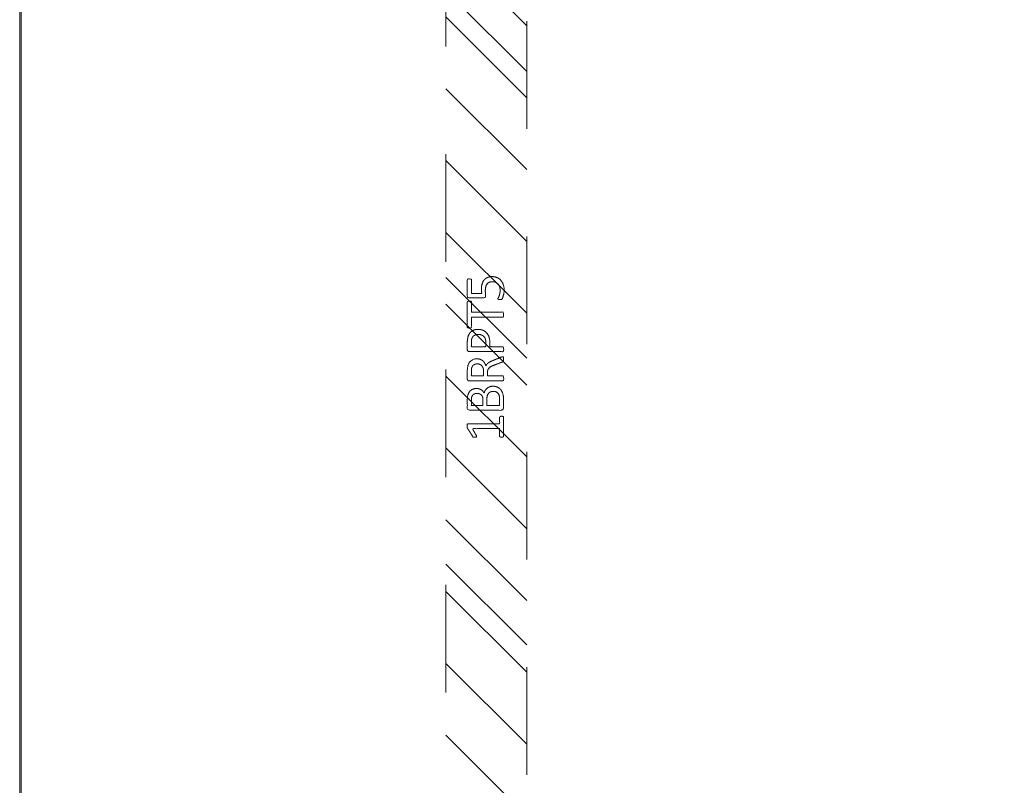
# Model space of a CAD drawing. Header units: inches. Extents: x -463 to -294, y -230 to 12.
# Tile 34 of 68: x -362 to -349, y -55 to -45. Entities that reach past the tile are written whole.
import ezdxf

# ---------------------------------------------------------------- set-up
doc = ezdxf.new("R2010")
doc.units = ezdxf.units.IN
doc.header["$LTSCALE"] = 32
doc.header["$MEASUREMENT"] = 0
doc.linetypes.add('Dash Style-1', pattern=[0.083328, 0.041656, -0.041672])
for name, color, linetype, lineweight in [('DashLineFill', 7, 'Dash Style-1', 13), ('Metal-DeskStructure', 7, 'Continuous', 13), ('None', 7, 'Continuous', 18), ('Wood_1-H', 7, 'Continuous', 13), ('Wood_1-V', 7, 'Continuous', 13)]:
    doc.layers.add(name, color=color, linetype=linetype, lineweight=lineweight)

# ---------------------------------------------------------------- blocks, each defined once
blk = doc.blocks.new('Group-13')
at = {"layer": 'Wood_1-H'}
for points in [[(-2.044, 22.895), (-2.044, -48.877)], [(-2.044, -47.814), (-2.044, 22.895), (-2.044, 22.895)], [(-2.044, -48.877), (-2.025, -48.877), (-2.025, 22.895), (-2.044, 22.895), (-2.044, -48.877)], [(-2.044, 22.895), (-2.025, 22.895), (-2.025, -47.814), (-2.044, -47.814), (-2.044, 22.895)], [(-2.025, 22.895), (-2.025, -48.877)], [(-2.025, -47.814), (-2.025, 22.895), (-2.025, 22.895)]]:
    blk.add_lwpolyline(points, dxfattribs=at)
at = {"layer": 'Wood_1-V'}
for points in [[(-2.025, 22.895), (-2.025, -48.877)], [(-2.025, -47.814), (-2.025, 22.895), (-2.025, 22.895)], [(-2.025, -48.877), (27.936, -48.877), (27.936, 22.895), (-2.025, 22.895), (-2.025, -48.877)], [(-2.025, 22.895), (27.936, 22.895), (27.936, -47.814), (-2.025, -47.814), (-2.025, 22.895)]]:
    blk.add_lwpolyline(points, dxfattribs=at)
blk = doc.blocks.new('Group-49')
at = {"layer": 'Metal-DeskStructure', "color": 7}
for points, knots in [([(9.57, -0.189), (9.57, -0.197), (9.568, -0.211), (9.559, -0.213), (9.44, -0.213), (9.321, -0.213), (9.318, -0.212), (9.314, -0.206), (9.312, -0.197), (9.312, -0.184), (9.314, -0.175), (9.316, -0.169), (9.321, -0.165), (9.37, -0.165), (9.417, -0.165), (9.417, 0.004), (9.417, 0.174), (9.374, 0.148), (9.331, 0.122), (9.325, 0.121), (9.316, 0.119), (9.312, 0.122), (9.31, 0.133), (9.31, 0.146), (9.31, 0.156), (9.312, 0.161), (9.316, 0.165), (9.319, 0.167), (9.371, 0.2), (9.423, 0.233), (9.425, 0.235), (9.428, 0.235), (9.434, 0.237), (9.451, 0.237), (9.469, 0.237), (9.474, 0.233), (9.476, 0.229), (9.476, 0.031), (9.476, -0.165), (9.517, -0.165), (9.561, -0.165), (9.565, -0.169), (9.569, -0.175), (9.57, -0.184), (9.57, -0.189)], [0, 0, 0, 0.00261, 0.007831, 0.010441, 0.176195, 0.178805, 0.181415, 0.184026, 0.186636, 0.188594, 0.190551, 0.192509, 0.194467, 0.244389, 0.244389, 0.424498, 0.424498, 0.47805, 0.47805, 0.484241, 0.490432, 0.496622, 0.502813, 0.507071, 0.510941, 0.514811, 0.518682, 0.518682, 0.576295, 0.576295, 0.578743, 0.58119, 0.583638, 0.590247, 0.593184, 0.596122, 0.599059, 0.911881, 0.911881, 0.976501, 0.982376, 0.988251, 0.994125, 1, 1, 1]), ([(9.942, -0.084), (9.942, -0.106), (9.93, -0.141), (9.912, -0.171), (9.884, -0.191), (9.835, -0.213), (9.727, -0.213), (9.661, -0.213), (9.646, -0.202), (9.646, 0.011), (9.646, 0.224), (9.661, 0.235), (9.719, 0.235), (9.811, 0.235), (9.862, 0.218), (9.895, 0.191), (9.914, 0.148), (9.914, 0.106), (9.906, 0.076), (9.892, 0.052), (9.868, 0.032), (9.855, 0.026), (9.873, 0.023), (9.905, 0.004), (9.929, -0.023), (9.942, -0.062), (9.942, -0.084)], [0, 0, 0, 0.031455, 0.06291, 0.094366, 0.125821, 0.188731, 0.266159, 0.275837, 0.285516, 0.435531, 0.44521, 0.454888, 0.521427, 0.574659, 0.627891, 0.681123, 0.734355, 0.762747, 0.791139, 0.819531, 0.847924, 0.847924, 0.885943, 0.923962, 0.961981, 1, 1, 1]), ([(9.853, 0.115), (9.853, 0.132), (9.844, 0.157), (9.823, 0.176), (9.792, 0.185), (9.737, 0.185), (9.705, 0.185), (9.705, 0.113), (9.705, 0.041), (9.739, 0.041), (9.796, 0.041), (9.825, 0.052), (9.844, 0.073), (9.853, 0.1), (9.853, 0.115)], [0, 0, 0, 0.074499, 0.148998, 0.223496, 0.297995, 0.395417, 0.395417, 0.61891, 0.61891, 0.724928, 0.793696, 0.862464, 0.931232, 1, 1, 1]), ([(10.308, -0.204), (10.308, -0.208), (10.306, -0.212), (10.299, -0.213), (10.286, -0.215), (10.267, -0.215), (10.256, -0.213), (10.249, -0.212), (10.245, -0.206), (10.243, -0.201), (10.223, -0.148), (10.203, -0.095), (10.195, -0.077), (10.181, -0.047), (10.158, -0.025), (10.129, -0.014), (10.089, -0.014), (10.07, -0.014), (10.07, -0.109), (10.07, -0.208), (10.066, -0.212), (10.059, -0.213), (10.048, -0.215), (10.031, -0.215), (10.02, -0.213), (10.013, -0.212), (10.009, -0.208), (10.009, 0.003), (10.009, 0.224), (10.024, 0.235), (10.079, 0.235), (10.144, 0.235), (10.166, 0.233), (10.175, 0.231), (10.201, 0.228), (10.241, 0.207), (10.267, 0.178), (10.282, 0.139), (10.282, 0.095), (10.269, 0.058), (10.247, 0.03), (10.214, 0.012), (10.195, 0.004), (10.206, -0.001), (10.225, -0.016), (10.24, -0.036), (10.253, -0.064), (10.26, -0.081), (10.28, -0.129), (10.3, -0.178), (10.306, -0.191), (10.308, -0.202), (10.308, -0.204)], [0, 0, 0, 0.004018, 0.008035, 0.012053, 0.01607, 0.020088, 0.024105, 0.028123, 0.03214, 0.03214, 0.070951, 0.070951, 0.084634, 0.098317, 0.112001, 0.125684, 0.138745, 0.138745, 0.202807, 0.205295, 0.207782, 0.21027, 0.212758, 0.214748, 0.216739, 0.218729, 0.220719, 0.332671, 0.339637, 0.346603, 0.391882, 0.407555, 0.423229, 0.423229, 0.466696, 0.510164, 0.553631, 0.597099, 0.640566, 0.684033, 0.727501, 0.770968, 0.770968, 0.798042, 0.825115, 0.852188, 0.879262, 0.879262, 0.958132, 0.958132, 0.979066, 1, 1, 1]), ([(10.219, 0.109), (10.219, 0.137), (10.195, 0.172), (10.168, 0.181), (10.158, 0.183), (10.136, 0.185), (10.095, 0.185), (10.07, 0.185), (10.07, 0.109), (10.07, 0.034), (10.098, 0.034), (10.151, 0.034), (10.184, 0.045), (10.208, 0.067), (10.219, 0.095), (10.219, 0.109)], [0, 0, 0, 0.142515, 0.285031, 0.285031, 0.330993, 0.376955, 0.445899, 0.445899, 0.655281, 0.655281, 0.734439, 0.800829, 0.867219, 0.93361, 1, 1, 1]), ([(10.646, 0.104), (10.646, 0.069), (10.624, 0.015), (10.583, -0.022), (10.524, -0.044), (10.457, -0.044), (10.432, -0.044), (10.432, -0.124), (10.432, -0.208), (10.428, -0.212), (10.421, -0.213), (10.41, -0.215), (10.393, -0.215), (10.382, -0.213), (10.375, -0.212), (10.371, -0.208), (10.371, 0.002), (10.371, 0.222), (10.386, 0.235), (10.443, 0.235), (10.506, 0.235), (10.531, 0.231), (10.568, 0.224), (10.605, 0.202), (10.633, 0.17), (10.646, 0.128), (10.646, 0.104)], [0, 0, 0, 0.066268, 0.132535, 0.198803, 0.26507, 0.303966, 0.303966, 0.429297, 0.43506, 0.440822, 0.446584, 0.452347, 0.456957, 0.461567, 0.466177, 0.470786, 0.728938, 0.745073, 0.761208, 0.845107, 0.870922, 0.896738, 0.922553, 0.948369, 0.974184, 1, 1, 1]), ([(10.583, 0.098), (10.583, 0.126), (10.563, 0.163), (10.533, 0.18), (10.502, 0.185), (10.459, 0.185), (10.432, 0.185), (10.432, 0.096), (10.432, 0.006), (10.459, 0.006), (10.511, 0.006), (10.548, 0.019), (10.572, 0.045), (10.583, 0.078), (10.583, 0.098)], [0, 0, 0, 0.053098, 0.106195, 0.159293, 0.212391, 0.297937, 0.297937, 0.584068, 0.584068, 0.669615, 0.752211, 0.834807, 0.917404, 1, 1, 1]), ([(10.996, 0.209), (10.996, 0.203), (10.996, 0.193), (10.992, 0.187), (10.987, 0.183), (10.922, 0.183), (10.859, 0.183), (10.859, -0.01), (10.859, -0.208), (10.856, -0.212), (10.848, -0.213), (10.837, -0.215), (10.82, -0.215), (10.809, -0.213), (10.802, -0.212), (10.798, -0.208), (10.798, -0.01), (10.798, 0.183), (10.736, 0.183), (10.671, 0.183), (10.665, 0.187), (10.664, 0.193), (10.662, 0.202), (10.662, 0.215), (10.664, 0.226), (10.665, 0.231), (10.671, 0.235), (10.829, 0.235), (10.987, 0.235), (10.992, 0.231), (10.996, 0.226), (10.996, 0.215), (10.996, 0.209)], [0, 0, 0, 0.003046, 0.005389, 0.007733, 0.010076, 0.089744, 0.089744, 0.335779, 0.340465, 0.345152, 0.349838, 0.354524, 0.360382, 0.36624, 0.372099, 0.377957, 0.6855, 0.6855, 0.785085, 0.788014, 0.790943, 0.793872, 0.796801, 0.798998, 0.801195, 0.803391, 0.805588, 0.991213, 0.99341, 0.995606, 0.997803, 1, 1, 1]), ([(11.299, -0.07), (11.299, -0.105), (11.275, -0.162), (11.23, -0.201), (11.169, -0.221), (11.11, -0.221), (11.073, -0.213), (11.044, -0.206), (11.025, -0.197), (11.02, -0.193), (11.018, -0.188), (11.016, -0.182), (11.016, -0.172), (11.016, -0.162), (11.018, -0.153), (11.02, -0.145), (11.024, -0.143), (11.029, -0.143), (11.044, -0.153), (11.068, -0.162), (11.105, -0.171), (11.153, -0.171), (11.191, -0.16), (11.219, -0.136), (11.236, -0.101), (11.236, -0.053), (11.223, -0.022), (11.195, 0.001), (11.151, 0.012), (11.101, 0.012), (11.07, 0.008), (11.048, 0.008), (11.038, 0.017), (11.038, 0.121), (11.038, 0.224), (11.049, 0.235), (11.159, 0.235), (11.262, 0.235), (11.265, 0.231), (11.269, 0.226), (11.271, 0.215), (11.271, 0.196), (11.263, 0.183), (11.174, 0.183), (11.09, 0.183), (11.09, 0.12), (11.09, 0.056), (11.103, 0.058), (11.129, 0.06), (11.184, 0.06), (11.241, 0.041), (11.278, 0.008), (11.299, -0.04), (11.299, -0.07)], [0, 0, 0, 0.016248, 0.032495, 0.048743, 0.064991, 0.07474, 0.084488, 0.094237, 0.103985, 0.113734, 0.123483, 0.133231, 0.143955, 0.155653, 0.167352, 0.17905, 0.190748, 0.214145, 0.237542, 0.260938, 0.284335, 0.304389, 0.324444, 0.344498, 0.364552, 0.381743, 0.398934, 0.416124, 0.433315, 0.445134, 0.456952, 0.465394, 0.473836, 0.532936, 0.541379, 0.549822, 0.625104, 0.627919, 0.630733, 0.633547, 0.636362, 0.642928, 0.649495, 0.749089, 0.749089, 0.824606, 0.824606, 0.840082, 0.855558, 0.891668, 0.927779, 0.963889, 1, 1, 1]), ([(9.879, -0.088), (9.879, -0.068), (9.866, -0.038), (9.842, -0.018), (9.805, -0.007), (9.741, -0.007), (9.705, -0.007), (9.705, -0.085), (9.705, -0.164), (9.749, -0.164), (9.833, -0.164), (9.866, -0.136), (9.879, -0.106), (9.879, -0.088)], [0, 0, 0, 0.079156, 0.158312, 0.237468, 0.316624, 0.419526, 0.419526, 0.643799, 0.643799, 0.767809, 0.883905, 0.941952, 1, 1, 1])]:
    blk.add_open_spline(points, degree=2, knots=knots, dxfattribs=at)
blk = doc.blocks.new('1BRPT5-RightBeam (2D)')
at = {"layer": 'DashLineFill', "linetype": 'Continuous', "lineweight": 13}
h = blk.add_hatch(dxfattribs=at)
h.set_pattern_fill('Steel', color=253, style=0, pattern_type=2)
h.set_pattern_definition([(45, (0, 0), (-1.61302, 1.9357), []), (45, (-1.0608, 1.0608), (-0.472346, 0.416761), [])])
h.paths.add_polyline_path([(-1.85, 0.5), (20.472, 0.5), (20.472, -0.5), (-1.85, -0.5)])
at = {"layer": 'DashLineFill', "flags": 128}
blk.add_lwpolyline([(-1.85, 0.5), (20.472, 0.5), (20.472, -0.5), (-1.85, -0.5)], close=True, dxfattribs=at)
at = {"layer": 'Metal-DeskStructure', "color": 7}
blk.add_blockref('Group-49', (0, 0), dxfattribs=at)
blk = doc.blocks.new('Group-50')
at = {"layer": 'None', "color": 7, "rotation": 90}
blk.add_blockref('1BRPT5-RightBeam (2D)', (3.731, -44.637), dxfattribs=at)
blk = doc.blocks.new('Group-51')
at = {"layer": 'None'}
blk.add_blockref('Group-50', (0, 0), dxfattribs=at)

msp = doc.modelspace()

# ---------------------------------------------------------------- block references
at = {"layer": 'None'}
for name in ['Group-13', 'Group-51']:
    msp.add_blockref(name, (-359.459, -14.977), dxfattribs=at)

doc.saveas('drawing.dxf')
